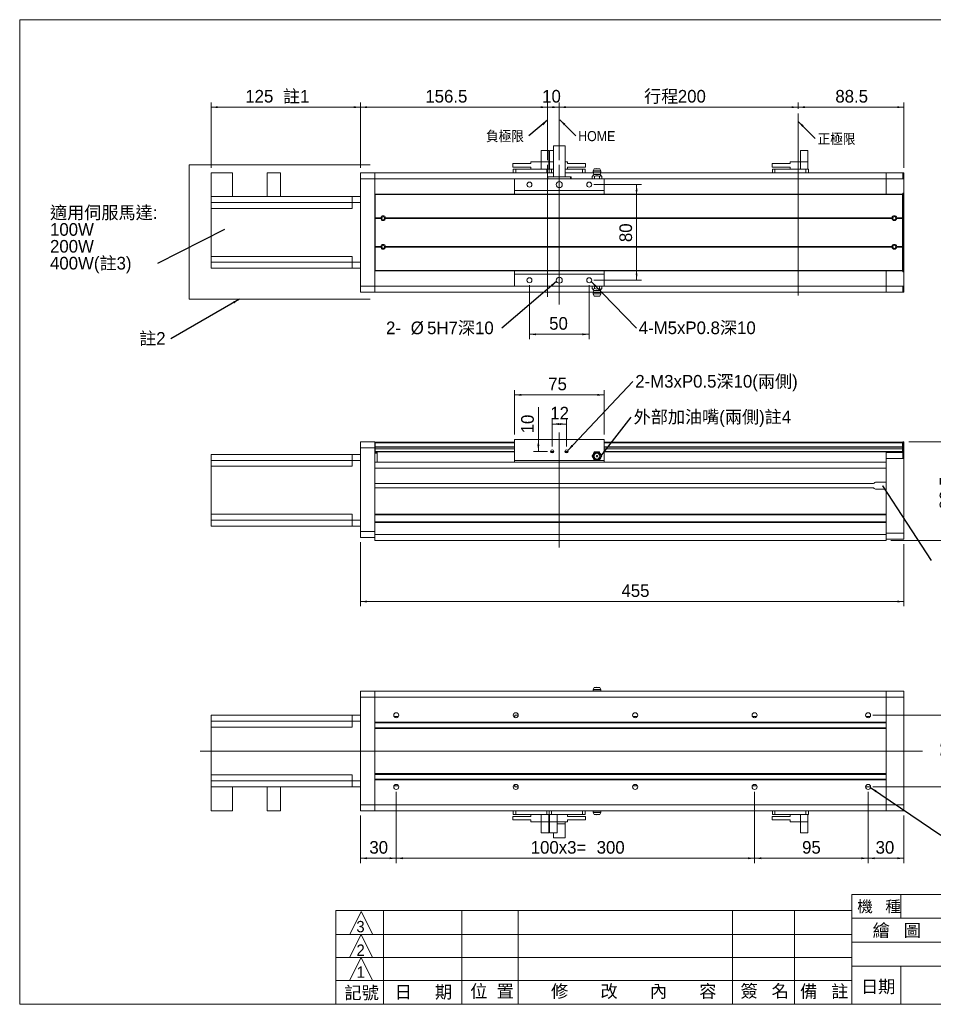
# Model space of a CAD drawing. Header units: millimetres. Extents: x 10 to 1179, y 6 to 830.
# Tile 1 of 2: x 10 to 775, y 6 to 830. Entities that reach past the tile are written whole.
import ezdxf

# ---------------------------------------------------------------- set-up
doc = ezdxf.new("R2010")
doc.units = ezdxf.units.MM
doc.layers.add('BORDER', color=7, linetype='Continuous', lineweight=0)
doc.styles.add('SLDTEXTSTYLE0', font='swtxt.ttf', dxfattribs={"width": 0.993})
doc.styles.add('SLDTEXTSTYLE1', font='新細明體')
doc.styles.add('SLDTEXTSTYLE2', font='GOTHIC.TTF', dxfattribs={"width": 0.913})
doc.styles.get("Standard").update_dxf_attribs({"font": 'swtxt.ttf'})
doc.dimstyles.new('SLDDIMSTYLE0', dxfattribs={"dimtxt": 10.345171, "dimasz": 5.6, "dimexe": 0, "dimexo": 0.0625, "dimgap": 2.586293, "dimtad": 1, "dimtoh": 1, "dimzin": 12, "dimdsep": 46, "dimtxsty": 'SLDTEXTSTYLE0', "dimsah": 1, "dimcen": 0.09, "dimadec": 0, "dimazin": 0, "dimtfac": 1, "dimtofl": 0, "dimtmove": 0, "dimatfit": 3, "dimfxl": 0, "dimtolj": 1, "dimtzin": 12, "dimarcsym": 0})
doc.dimstyles.new('SLDDIMSTYLE1', dxfattribs={"dimtxt": 5.6, "dimasz": 5.6, "dimexe": 0, "dimexo": 0.0625, "dimgap": 1.4, "dimtad": 0, "dimtih": 1, "dimtoh": 1, "dimdec": 0, "dimzin": 0, "dimdsep": 46, "dimtxsty": 'Standard', "dimsah": 1, "dimcen": 0.09, "dimadec": 0, "dimazin": 0, "dimtfac": 1, "dimtdec": 0, "dimtofl": 0, "dimtmove": 0, "dimatfit": 3, "dimfxl": 0, "dimtolj": 1, "dimtzin": 0, "dimarcsym": 0})
doc.dimstyles.new('SLDDIMSTYLE2', dxfattribs={"dimtxt": 1.6, "dimasz": 0.533333, "dimexe": 0, "dimexo": 0.0625, "dimgap": 0.4, "dimtad": 0, "dimtih": 1, "dimtoh": 1, "dimdec": 0, "dimzin": 0, "dimdsep": 46, "dimtxsty": 'Standard', "dimblk1": 'DOT', "dimblk2": 'DOT', "dimsah": 1, "dimcen": 0.09, "dimadec": 0, "dimazin": 0, "dimtfac": 1, "dimtdec": 0, "dimtofl": 0, "dimtmove": 0, "dimatfit": 3, "dimldrblk": 'DOT', "dimfxl": 0, "dimtolj": 1, "dimtzin": 0, "dimarcsym": 0})

# ---------------------------------------------------------------- blocks, each defined once
blk = doc.blocks.new('*D2')
at = {"layer": 'BORDER'}
for p, q in [((295.48, 393.16), (295.48, 339.5)), ((750.48, 391.66), (750.48, 339.5)), ((295.48, 343.5), (750.48, 343.5))]:
    blk.add_line(p, q, dxfattribs=at)
for points in [[(295.48, 343.5), (301.08, 342.7), (301.08, 344.3)], [(750.48, 343.5), (744.88, 344.3), (744.88, 342.7)]]:
    blk.add_solid(points, dxfattribs=at)
at = {"layer": 'BORDER', "insert": (514, 357.93), "char_height": 10.583, "attachment_point": 1, "style": 'SLDTEXTSTYLE0'}
blk.add_mtext('455', dxfattribs=at)
blk = doc.blocks.new('*D3')
at = {"layer": 'BORDER'}
for p, q in [((754.48, 477.16), (798.78, 477.16)), ((794.78, 394.66), (794.78, 477.16)), ((739.48, 394.66), (798.78, 394.66))]:
    blk.add_line(p, q, dxfattribs=at)
for points in [[(794.78, 477.16), (793.98, 471.56), (795.58, 471.56)], [(794.78, 394.66), (795.58, 400.26), (793.98, 400.26)]]:
    blk.add_solid(points, dxfattribs=at)
at = {"layer": 'BORDER', "insert": (780.34, 420.59), "char_height": 10.583, "attachment_point": 1, "rotation": 90, "style": 'SLDTEXTSTYLE0'}
blk.add_mtext('82.5', dxfattribs=at)
blk = doc.blocks.new('*D4')
at = {"layer": 'BORDER'}
for p, q in [((444.46, 479.16), (444.46, 506.13)), ((444.46, 479.16), (444.46, 469.16)), ((451.98, 469.16), (440.46, 469.16))]:
    blk.add_line(p, q, dxfattribs=at)
for points in [[(444.46, 479.16), (443.66, 473.56), (445.26, 473.56)], [(444.46, 469.16), (445.26, 474.76), (443.66, 474.76)]]:
    blk.add_solid(points, dxfattribs=at)
at = {"layer": 'BORDER', "insert": (430.03, 484.27), "char_height": 10.583, "attachment_point": 1, "rotation": 90, "style": 'SLDTEXTSTYLE0'}
blk.add_mtext('10', dxfattribs=at)
blk = doc.blocks.new('*D5')
at = {"layer": 'BORDER'}
for p, q in [((455.98, 473.16), (455.98, 496.03)), ((467.98, 473.16), (467.98, 496.03)), ((455.98, 492.03), (467.98, 492.03))]:
    blk.add_line(p, q, dxfattribs=at)
for points in [[(455.98, 492.03), (461.58, 491.23), (461.58, 492.83)], [(467.98, 492.03), (462.38, 492.83), (462.38, 491.23)]]:
    blk.add_solid(points, dxfattribs=at)
at = {"layer": 'BORDER', "insert": (454.41, 506.46), "char_height": 10.583, "attachment_point": 1, "style": 'SLDTEXTSTYLE0'}
blk.add_mtext('12', dxfattribs=at)
blk = doc.blocks.new('*D6')
at = {"layer": 'BORDER'}
for p, q in [((424.48, 483.16), (424.48, 520.44)), ((499.48, 483.16), (499.48, 520.44)), ((424.48, 516.44), (499.48, 516.44))]:
    blk.add_line(p, q, dxfattribs=at)
for points in [[(424.48, 516.44), (430.08, 515.64), (430.08, 517.24)], [(499.48, 516.44), (493.88, 517.24), (493.88, 515.64)]]:
    blk.add_solid(points, dxfattribs=at)
at = {"layer": 'BORDER', "insert": (452.69, 530.88), "char_height": 10.583, "attachment_point": 1, "style": 'SLDTEXTSTYLE0'}
blk.add_mtext('75', dxfattribs=at)
blk = doc.blocks.new('SW_NOTE_1')
at = {"layer": 'BORDER', "color": 0, "insert": (2.01, 3.93), "char_height": 8.467, "attachment_point": 1, "style": 'SLDTEXTSTYLE2'}
blk.add_mtext('HOME', dxfattribs=at)
blk = doc.blocks.new('SW_NOTE_2')
at = {"layer": 'BORDER', "color": 0, "insert": (-35.86, 3.95), "char_height": 8.467, "attachment_point": 1, "style": 'SLDTEXTSTYLE2'}
blk.add_mtext('負極限', dxfattribs=at)
blk = doc.blocks.new('SW_NOTE_3')
at = {"layer": 'BORDER', "color": 0, "insert": (2.01, 5.5, 62.24), "char_height": 10.5833, "attachment_point": 1, "style": 'SLDTEXTSTYLE0'}
blk.add_mtext('2-M3xP0.5深10(兩側)', dxfattribs=at)
blk = doc.blocks.new('SW_NOTE_4')
at = {"layer": 'BORDER', "color": 0, "insert": (2.01, 5.51, 68.7), "char_height": 10.5833, "attachment_point": 1, "style": 'SLDTEXTSTYLE0'}
blk.add_mtext('外部加油嘴(兩側)註4', dxfattribs=at)
blk = doc.blocks.new('_Dot')
at = {"color": 0, "linetype": 'ByBlock', "lineweight": -2}
blk.add_line((-0.5, 0), (-1, 0), dxfattribs=at)
at = {"color": 0, "linetype": 'ByBlock', "const_width": 0.5}
blk.add_lwpolyline([(-0.25, 0, 1), (0.25, 0, 1)], format="xyb", close=True, dxfattribs=at)
blk = doc.blocks.new('*D13')
at = {"layer": 'BORDER'}
for p, q in [((451.98, 712.86), (451.98, 761.21)), ((461.98, 712.86), (461.98, 761.21)), ((461.98, 757.21), (451.98, 757.21))]:
    blk.add_line(p, q, dxfattribs=at)
for points in [[(451.98, 757.21), (457.58, 756.41), (457.58, 758.01)], [(461.98, 757.21), (456.38, 758.01), (456.38, 756.41)]]:
    blk.add_solid(points, dxfattribs=at)
at = {"layer": 'BORDER', "insert": (447.63, 771.65), "char_height": 10.583, "attachment_point": 1, "style": 'SLDTEXTSTYLE0'}
blk.add_mtext('10', dxfattribs=at)
blk = doc.blocks.new('*D14')
at = {"layer": 'BORDER'}
for p, q in [((461.98, 712.86), (461.98, 761.21)), ((661.98, 755.94), (661.98, 761.21)), ((461.98, 757.21), (661.98, 757.21))]:
    blk.add_line(p, q, dxfattribs=at)
for points in [[(461.98, 757.21), (467.58, 756.41), (467.58, 758.01)], [(661.98, 757.21), (656.38, 758.01), (656.38, 756.41)]]:
    blk.add_solid(points, dxfattribs=at)
at = {"layer": 'BORDER', "char_height": 10.583, "attachment_point": 1, "style": 'SLDTEXTSTYLE0'}
for s, insert in [('行程', (532.98, 771.65)), ('200', (561.2, 771.65))]:
    blk.add_mtext(s, dxfattribs=dict(at, insert=insert))
blk = doc.blocks.new('*D15')
at = {"layer": 'BORDER'}
for p, q in [((661.98, 755.94), (661.98, 761.21)), ((750.48, 706.39), (750.48, 761.21)), ((661.98, 757.21), (750.48, 757.21))]:
    blk.add_line(p, q, dxfattribs=at)
for points in [[(661.98, 757.21), (667.58, 756.41), (667.58, 758.01)], [(750.48, 757.21), (744.88, 758.01), (744.88, 756.41)]]:
    blk.add_solid(points, dxfattribs=at)
at = {"layer": 'BORDER', "insert": (693.06, 771.65), "char_height": 10.583, "attachment_point": 1, "style": 'SLDTEXTSTYLE0'}
blk.add_mtext('88.5', dxfattribs=at)
blk = doc.blocks.new('*D16')
at = {"layer": 'BORDER'}
for p, q in [((295.48, 706.39), (295.48, 761.21)), ((451.98, 712.86), (451.98, 761.21)), ((451.98, 757.21), (295.48, 757.21))]:
    blk.add_line(p, q, dxfattribs=at)
for points in [[(295.48, 757.21), (301.08, 756.41), (301.08, 758.01)], [(451.98, 757.21), (446.38, 758.01), (446.38, 756.41)]]:
    blk.add_solid(points, dxfattribs=at)
at = {"layer": 'BORDER', "insert": (349.83, 771.65), "char_height": 10.583, "attachment_point": 1, "style": 'SLDTEXTSTYLE0'}
blk.add_mtext('156.5', dxfattribs=at)
blk = doc.blocks.new('*D17')
at = {"layer": 'BORDER'}
for p, q in [((170.48, 706.39), (170.48, 761.21)), ((295.48, 706.39), (295.48, 761.21)), ((295.48, 757.21), (170.48, 757.21))]:
    blk.add_line(p, q, dxfattribs=at)
for points in [[(170.48, 757.21), (176.08, 756.41), (176.08, 758.01)], [(295.48, 757.21), (289.88, 758.01), (289.88, 756.41)]]:
    blk.add_solid(points, dxfattribs=at)
at = {"layer": 'BORDER', "char_height": 10.583, "attachment_point": 1, "style": 'SLDTEXTSTYLE0'}
for s, insert in [('125', (199.12, 771.65)), (' 註1', (226.7, 771.65))]:
    blk.add_mtext(s, dxfattribs=dict(at, insert=insert))
blk = doc.blocks.new('*D18')
at = {"layer": 'BORDER'}
for p, q in [((436.98, 608.39), (436.98, 563.13)), ((486.98, 608.39), (486.98, 563.13)), ((486.98, 567.13), (436.98, 567.13))]:
    blk.add_line(p, q, dxfattribs=at)
for points in [[(436.98, 567.13), (442.58, 566.33), (442.58, 567.93)], [(486.98, 567.13), (481.38, 567.93), (481.38, 566.33)]]:
    blk.add_solid(points, dxfattribs=at)
at = {"layer": 'BORDER', "insert": (453.49, 581.57), "char_height": 10.583, "attachment_point": 1, "style": 'SLDTEXTSTYLE0'}
blk.add_mtext('50', dxfattribs=at)
blk = doc.blocks.new('*D19')
at = {"layer": 'BORDER'}
for p, q in [((490.98, 692.39), (530.69, 692.39)), ((526.69, 692.39), (526.69, 612.39)), ((490.98, 612.39), (530.69, 612.39))]:
    blk.add_line(p, q, dxfattribs=at)
for points in [[(526.69, 692.39), (525.89, 686.79), (527.49, 686.79)], [(526.69, 612.39), (527.49, 617.99), (525.89, 617.99)]]:
    blk.add_solid(points, dxfattribs=at)
at = {"layer": 'BORDER', "insert": (512.26, 644.32), "char_height": 10.583, "attachment_point": 1, "rotation": 90, "style": 'SLDTEXTSTYLE0'}
blk.add_mtext('80', dxfattribs=at)
blk = doc.blocks.new('SW_NOTE_6')
at = {"layer": 'BORDER', "color": 0, "insert": (2.01, 5.5, 45.03), "char_height": 10.5833, "attachment_point": 1, "style": 'SLDTEXTSTYLE0'}
blk.add_mtext('4-M5xP0.8深10', dxfattribs=at)
blk = doc.blocks.new('SW_NOTE_7')
at = {"layer": 'BORDER', "color": 0, "char_height": 10.583, "attachment_point": 1, "style": 'SLDTEXTSTYLE0'}
for s, insert in [('適用伺服馬達:', (-90.11, 47.85, 32.53)), ('100W', (-90.11, 33.74, 32.53)), ('200W', (-90.11, 19.63, 32.53)), ('400W(註3)', (-90.11, 5.52, 32.53))]:
    blk.add_mtext(s, dxfattribs=dict(at, insert=insert))
blk = doc.blocks.new('SW_NOTE_8')
at = {"layer": 'BORDER', "color": 0, "char_height": 10.583, "attachment_point": 1, "style": 'SLDTEXTSTYLE0'}
for s, insert in [('2-', (-97.08, 5.52, 45.03)), ('%%c', (-76.38, 5.52, 45.03)), ('5H7深10', (-62.68, 5.52, 45.03))]:
    blk.add_mtext(s, dxfattribs=dict(at, insert=insert))
blk = doc.blocks.new('SW_NOTE_9')
at = {"layer": 'BORDER', "color": 0, "insert": (-26.45, 5.52), "char_height": 10.583, "attachment_point": 1, "style": 'SLDTEXTSTYLE0'}
blk.add_mtext('註2', dxfattribs=at)
blk = doc.blocks.new('SW_NOTE_10')
at = {"layer": 'BORDER', "color": 0, "insert": (2, 3.93), "char_height": 8.467, "attachment_point": 1, "style": 'SLDTEXTSTYLE2'}
blk.add_mtext('正極限', dxfattribs=at)
blk = doc.blocks.new('*D25')
at = {"layer": 'BORDER'}
for p, q in [((724.48, 248.38), (799.63, 248.38)), ((795.63, 248.38), (795.63, 188.38)), ((724.48, 188.38), (799.63, 188.38))]:
    blk.add_line(p, q, dxfattribs=at)
for points in [[(795.63, 248.38), (794.83, 242.78), (796.43, 242.78)], [(795.63, 188.38), (796.43, 193.98), (794.83, 193.98)]]:
    blk.add_solid(points, dxfattribs=at)
at = {"layer": 'BORDER', "insert": (781.2, 211.5), "char_height": 10.583, "attachment_point": 1, "rotation": 90, "style": 'SLDTEXTSTYLE0'}
blk.add_mtext('60', dxfattribs=at)
blk = doc.blocks.new('*D26')
at = {"layer": 'BORDER'}
for p, q in [((720.48, 184.38), (720.48, 124.66)), ((750.48, 164.38), (750.48, 124.66)), ((750.48, 128.66), (720.48, 128.66))]:
    blk.add_line(p, q, dxfattribs=at)
for points in [[(720.48, 128.66), (726.08, 127.86), (726.08, 129.46)], [(750.48, 128.66), (744.88, 129.46), (744.88, 127.86)]]:
    blk.add_solid(points, dxfattribs=at)
at = {"layer": 'BORDER', "insert": (726.75, 143.09), "char_height": 10.583, "attachment_point": 1, "style": 'SLDTEXTSTYLE0'}
blk.add_mtext('30', dxfattribs=at)
blk = doc.blocks.new('*D27')
at = {"layer": 'BORDER'}
for p, q in [((325.48, 184.38), (325.48, 124.66)), ((295.48, 164.38), (295.48, 124.66)), ((325.48, 128.66), (295.48, 128.66))]:
    blk.add_line(p, q, dxfattribs=at)
for points in [[(295.48, 128.66), (301.08, 127.86), (301.08, 129.46)], [(325.48, 128.66), (319.88, 129.46), (319.88, 127.86)]]:
    blk.add_solid(points, dxfattribs=at)
at = {"layer": 'BORDER', "insert": (302.96, 143.09), "char_height": 10.583, "attachment_point": 1, "style": 'SLDTEXTSTYLE0'}
blk.add_mtext('30', dxfattribs=at)
blk = doc.blocks.new('*D28')
at = {"layer": 'BORDER'}
for p, q in [((625.48, 184.38), (625.48, 124.66)), ((720.48, 184.38), (720.48, 124.66)), ((720.48, 128.66), (625.48, 128.66))]:
    blk.add_line(p, q, dxfattribs=at)
for points in [[(625.48, 128.66), (631.08, 127.86), (631.08, 129.46)], [(720.48, 128.66), (714.88, 129.46), (714.88, 127.86)]]:
    blk.add_solid(points, dxfattribs=at)
at = {"layer": 'BORDER', "insert": (665.22, 143.09), "char_height": 10.583, "attachment_point": 1, "style": 'SLDTEXTSTYLE0'}
blk.add_mtext('95', dxfattribs=at)
blk = doc.blocks.new('*D29')
at = {"layer": 'BORDER'}
for p, q in [((325.48, 184.38), (325.48, 124.66)), ((625.48, 184.38), (625.48, 124.66)), ((625.48, 128.66), (325.48, 128.66))]:
    blk.add_line(p, q, dxfattribs=at)
for points in [[(325.48, 128.66), (331.08, 127.86), (331.08, 129.46)], [(625.48, 128.66), (619.88, 129.46), (619.88, 127.86)]]:
    blk.add_solid(points, dxfattribs=at)
at = {"layer": 'BORDER', "char_height": 10.583, "attachment_point": 1, "style": 'SLDTEXTSTYLE0'}
for s, insert in [('100x3=', (438.07, 143.09)), ('300', (493.25, 143.09))]:
    blk.add_mtext(s, dxfattribs=dict(at, insert=insert))

msp = doc.modelspace()

# ---------------------------------------------------------------- linework, layer by layer
at = {"color": 7, "linetype": 'Continuous', "lineweight": 15}
for p, q in [((446.857, 720.892), (453.107, 720.892)), ((446.857, 711.592), (446.857, 720.892)), ((453.107, 720.892), (453.107, 711.592)), ((456.982, 720.892), (453.857, 720.892)), ((453.857, 711.592), (453.857, 720.892)), ((456.982, 724.892), (466.982, 724.892)), ((456.982, 724.892), (456.982, 698.892)), ((466.982, 724.892), (466.982, 698.892)), ((663.857, 711.592), (663.857, 720.892)), ((663.857, 720.892), (670.107, 720.892)), ((670.107, 720.892), (670.107, 711.592)), ((423.107, 707.137), (423.107, 709.98)), ((423.107, 709.98), (438.107, 709.98)), ((446.857, 711.592), (438.107, 711.592)), ((438.107, 709.98), (438.107, 711.592)), ((446.857, 711.592), (453.107, 711.592)), ((446.857, 705.392), (446.857, 711.592)), ((453.107, 705.392), (453.107, 711.592)), ((456.982, 711.592), (453.857, 711.592)), ((453.857, 711.592), (453.857, 705.392)), ((466.982, 711.592), (468.857, 711.592)), ((468.857, 709.98), (468.857, 711.592)), ((483.857, 709.98), (468.857, 709.98)), ((483.857, 709.98), (483.857, 707.137)), ((640.107, 707.137), (640.107, 709.98)), ((640.107, 709.98), (655.107, 709.98)), ((655.107, 709.98), (655.107, 711.592)), ((663.857, 711.592), (655.107, 711.592)), ((663.857, 711.592), (670.107, 711.592)), ((663.857, 705.392), (663.857, 711.592)), ((670.107, 705.392), (670.107, 711.592)), ((170.482, 702.392), (188.482, 702.392)), ((170.482, 702.392), (170.482, 682.392)), ((188.482, 702.392), (188.482, 682.392)), ((217.482, 702.392), (217.482, 682.392)), ((217.482, 702.392), (228.482, 702.392)), ((228.482, 702.392), (228.482, 682.392)), ((295.482, 702.392), (307.482, 702.392)), ((295.482, 697.392), (295.482, 702.392)), ((456.982, 702.392), (307.482, 702.392)), ((307.482, 702.392), (307.482, 697.392)), ((423.107, 707.137), (438.107, 707.137)), ((423.482, 702.392), (423.482, 705.392)), ((423.482, 705.392), (425.482, 705.392)), ((425.482, 705.392), (425.482, 702.392)), ((425.482, 705.392), (451.482, 705.392)), ((438.107, 705.392), (438.107, 707.137)), ((451.482, 702.392), (451.482, 705.392)), ((451.482, 705.392), (453.482, 705.392)), ((453.482, 702.392), (453.482, 705.392)), ((453.482, 705.392), (455.482, 705.392)), ((453.482, 705.392), (453.482, 702.392)), ((455.482, 705.392), (455.482, 702.392)), ((456.982, 705.392), (455.482, 705.392)), ((481.482, 705.392), (466.982, 705.392)), ((490.446, 702.392), (466.982, 702.392)), ((483.857, 707.137), (468.857, 707.137)), ((468.857, 705.392), (468.857, 707.137)), ((481.482, 702.392), (481.482, 705.392)), ((481.482, 705.392), (483.482, 705.392)), ((483.482, 705.392), (483.482, 702.392)), ((490.764, 700.85), (489.44, 699.242)), ((490.326, 702.752), (490.834, 701.228)), ((490.326, 702.752), (496.637, 702.752)), ((491.063, 705.592), (490.36, 703.847)), ((490.36, 703.847), (496.604, 703.847)), ((490.764, 700.85), (496.199, 700.85)), ((490.834, 701.228), (496.129, 701.228)), ((491.063, 705.592), (495.901, 705.592)), ((496.604, 703.847), (495.901, 705.592)), ((496.129, 701.228), (496.637, 702.752)), ((497.523, 699.242), (496.199, 700.85)), ((735.482, 702.392), (496.517, 702.392)), ((640.107, 707.137), (655.107, 707.137)), ((640.482, 702.392), (640.482, 705.392)), ((640.482, 705.392), (642.482, 705.392)), ((642.482, 705.392), (642.482, 702.392)), ((642.482, 705.392), (668.482, 705.392)), ((655.107, 705.392), (655.107, 707.137)), ((668.482, 702.392), (668.482, 705.392)), ((668.482, 705.392), (670.482, 705.392)), ((670.482, 705.392), (670.482, 702.392)), ((735.482, 702.392), (749.482, 702.392)), ((735.482, 697.392), (735.482, 702.392)), ((749.482, 702.392), (749.482, 697.392)), ((749.482, 702.392), (750.482, 702.392)), ((750.482, 702.392), (750.482, 697.392)), ((307.482, 697.392), (295.482, 697.392)), ((295.482, 607.392), (295.482, 697.392)), ((307.482, 607.392), (307.482, 697.392)), ((424.482, 697.392), (307.482, 697.392)), ((424.482, 697.392), (499.482, 697.392)), ((424.482, 687.392), (424.482, 697.392)), ((451.982, 697.392), (451.982, 698.892)), ((451.982, 698.892), (452.482, 698.892)), ((452.482, 698.892), (452.482, 697.392)), ((471.482, 698.892), (452.482, 698.892)), ((471.482, 697.392), (471.482, 698.892)), ((471.482, 698.892), (471.982, 698.892)), ((471.982, 698.892), (471.982, 697.392)), ((489.44, 699.242), (489.44, 697.392)), ((491.461, 699.242), (491.461, 697.392)), ((495.502, 699.242), (495.502, 697.392)), ((497.523, 699.242), (497.523, 697.392)), ((499.482, 687.392), (499.482, 697.392)), ((735.482, 697.392), (499.482, 697.392)), ((749.482, 697.392), (735.482, 697.392)), ((735.482, 697.392), (735.482, 684.392)), ((750.482, 697.392), (749.482, 697.392)), ((750.482, 685.392), (750.482, 697.392)), ((307.732, 684.392), (749.232, 684.392)), ((307.732, 684.223), (307.732, 684.392)), ((749.232, 684.223), (307.732, 684.223)), ((307.732, 684.223), (307.732, 674.76)), ((424.482, 687.392), (499.482, 687.392)), ((424.482, 684.392), (424.482, 687.392)), ((499.482, 684.392), (499.482, 687.392)), ((749.232, 684.392), (749.232, 684.223)), ((749.232, 684.223), (749.232, 674.76)), ((749.482, 685.392), (750.482, 685.392)), ((749.482, 684.134), (749.482, 685.392)), ((750.482, 684.134), (749.482, 684.134)), ((749.482, 684.134), (749.482, 676.286)), ((750.482, 685.392), (750.482, 684.134)), ((750.482, 676.286), (750.482, 684.134)), ((288.482, 682.392), (170.482, 682.392)), ((170.482, 682.392), (170.482, 677.392)), ((288.482, 677.392), (170.482, 677.392)), ((170.482, 677.392), (170.482, 672.392)), ((288.482, 682.392), (295.482, 682.392)), ((288.482, 677.392), (288.482, 682.392)), ((295.482, 677.392), (288.482, 677.392)), ((288.482, 677.392), (288.482, 672.392)), ((307.732, 683.392), (307.482, 683.392)), ((307.732, 682.392), (307.482, 682.392)), ((307.482, 681.392), (307.732, 681.392)), ((749.482, 676.286), (750.482, 676.286)), ((749.482, 674.429), (749.482, 676.286)), ((750.482, 676.286), (750.482, 674.429)), ((288.482, 672.392), (170.482, 672.392)), ((170.482, 672.392), (170.482, 632.392)), ((307.482, 673.392), (307.732, 673.392)), ((307.482, 672.392), (307.732, 672.392)), ((307.732, 671.892), (307.482, 671.892)), ((307.732, 667.892), (307.482, 667.892)), ((307.732, 672.113), (307.732, 674.76)), ((307.732, 672.113), (307.732, 664.642)), ((749.232, 674.76), (749.232, 672.113)), ((749.232, 672.113), (749.232, 664.642)), ((749.482, 670.392), (749.232, 670.392)), ((750.482, 674.429), (749.482, 674.429)), ((749.482, 630.354), (749.482, 674.429)), ((750.482, 674.429), (750.482, 630.354)), ((307.732, 664.642), (312.497, 664.642)), ((307.732, 664.392), (307.732, 664.642)), ((307.732, 664.392), (312.482, 664.392)), ((307.732, 664.142), (307.732, 664.392)), ((307.732, 664.142), (312.497, 664.142)), ((307.732, 664.142), (307.732, 640.642)), ((316.466, 664.642), (740.497, 664.642)), ((316.466, 664.142), (740.497, 664.142)), ((316.482, 664.392), (740.482, 664.392)), ((744.466, 664.642), (749.232, 664.642)), ((744.466, 664.142), (749.232, 664.142)), ((744.482, 664.392), (749.232, 664.392)), ((749.482, 667.392), (749.232, 667.392)), ((749.232, 664.392), (749.232, 664.642)), ((749.232, 664.142), (749.232, 664.392)), ((749.232, 664.142), (749.232, 640.642)), ((307.732, 636.892), (307.482, 636.892)), ((307.732, 640.642), (312.497, 640.642)), ((307.732, 640.392), (307.732, 640.642)), ((307.732, 640.392), (312.482, 640.392)), ((307.732, 640.142), (307.732, 640.392)), ((307.732, 640.142), (312.497, 640.142)), ((307.732, 640.142), (307.732, 632.67)), ((316.466, 640.642), (740.497, 640.642)), ((316.466, 640.142), (740.497, 640.142)), ((316.482, 640.392), (740.482, 640.392)), ((744.466, 640.642), (749.232, 640.642)), ((744.466, 640.142), (749.232, 640.142)), ((744.482, 640.392), (749.232, 640.392)), ((749.232, 640.392), (749.232, 640.642)), ((749.232, 640.142), (749.232, 640.392)), ((749.232, 640.142), (749.232, 632.67)), ((749.482, 637.392), (749.232, 637.392)), ((288.482, 632.392), (170.482, 632.392)), ((170.482, 627.392), (170.482, 632.392)), ((288.482, 627.392), (170.482, 627.392)), ((170.482, 622.392), (170.482, 627.392)), ((288.482, 627.392), (288.482, 632.392)), ((288.482, 627.392), (295.482, 627.392)), ((288.482, 622.392), (288.482, 627.392)), ((307.482, 632.892), (307.732, 632.892)), ((307.732, 632.392), (307.482, 632.392)), ((307.482, 631.392), (307.732, 631.392)), ((307.732, 630.024), (307.732, 632.67)), ((307.732, 630.024), (307.732, 620.561)), ((749.482, 634.392), (749.232, 634.392)), ((749.232, 632.67), (749.232, 630.024)), ((749.232, 630.024), (749.232, 620.561)), ((749.482, 630.354), (750.482, 630.354)), ((749.482, 628.498), (749.482, 630.354)), ((750.482, 628.498), (749.482, 628.498)), ((749.482, 628.498), (749.482, 620.649)), ((750.482, 630.354), (750.482, 628.498)), ((750.482, 620.649), (750.482, 628.498)), ((288.482, 622.392), (170.482, 622.392)), ((295.482, 622.392), (288.482, 622.392)), ((307.732, 623.392), (307.482, 623.392)), ((307.732, 622.392), (307.482, 622.392)), ((307.732, 621.392), (307.482, 621.392)), ((307.732, 620.561), (749.232, 620.561)), ((307.732, 620.392), (307.732, 620.561)), ((749.232, 620.392), (307.732, 620.392)), ((424.482, 617.392), (424.482, 620.392)), ((499.482, 617.392), (499.482, 620.392)), ((735.482, 620.392), (735.482, 607.392)), ((749.232, 620.561), (749.232, 620.392)), ((749.482, 620.649), (750.482, 620.649)), ((749.482, 619.392), (749.482, 620.649)), ((750.482, 619.392), (749.482, 619.392)), ((750.482, 620.649), (750.482, 619.392)), ((750.482, 607.392), (750.482, 619.392)), ((424.482, 617.392), (499.482, 617.392)), ((424.482, 607.392), (424.482, 617.392)), ((499.482, 607.392), (499.482, 617.392)), ((295.482, 607.392), (307.482, 607.392)), ((295.482, 602.392), (295.482, 607.392)), ((307.482, 602.392), (295.482, 602.392)), ((307.482, 607.392), (307.482, 602.392)), ((424.482, 607.392), (307.482, 607.392)), ((490.446, 602.392), (307.482, 602.392)), ((424.482, 607.392), (499.482, 607.392)), ((489.44, 605.542), (489.44, 607.392)), ((489.44, 605.542), (490.764, 603.933)), ((490.834, 603.555), (490.326, 602.031)), ((496.637, 602.031), (490.326, 602.031)), ((496.199, 603.933), (490.764, 603.933)), ((496.129, 603.555), (490.834, 603.555)), ((491.461, 605.542), (491.461, 607.392)), ((495.502, 605.542), (495.502, 607.392)), ((496.637, 602.031), (496.129, 603.555)), ((496.199, 603.933), (497.523, 605.542)), ((735.482, 602.392), (496.517, 602.392)), ((497.523, 605.542), (497.523, 607.392)), ((735.482, 607.392), (499.482, 607.392)), ((735.482, 607.392), (749.482, 607.392)), ((735.482, 602.392), (735.482, 607.392)), ((749.482, 602.392), (735.482, 602.392)), ((749.482, 607.392), (750.482, 607.392)), ((749.482, 607.392), (749.482, 602.392)), ((750.482, 602.392), (749.482, 602.392)), ((750.482, 607.392), (750.482, 602.392)), ((490.36, 600.936), (491.063, 599.192)), ((496.604, 600.936), (490.36, 600.936)), ((495.901, 599.192), (491.063, 599.192)), ((495.901, 599.192), (496.604, 600.936)), ((424.482, 461.661), (424.482, 479.161)), ((424.482, 479.161), (499.482, 479.161)), ((499.482, 461.661), (499.482, 479.161)), ((295.482, 477.161), (307.482, 477.161)), ((295.482, 472.161), (295.482, 477.161)), ((295.482, 402.161), (295.482, 472.161)), ((307.482, 472.161), (295.482, 472.161)), ((307.482, 477.161), (307.482, 472.161)), ((307.732, 474.661), (307.482, 474.661)), ((307.482, 402.161), (307.482, 472.161)), ((307.732, 476.811), (424.482, 476.811)), ((307.732, 476.454), (307.732, 476.811)), ((307.732, 476.454), (307.732, 472.894)), ((424.482, 476.454), (307.732, 476.454)), ((307.732, 472.624), (307.732, 472.894)), ((307.732, 472.894), (424.482, 472.894)), ((307.732, 472.624), (307.732, 471.311)), ((424.482, 472.624), (307.732, 472.624)), ((424.482, 471.311), (307.732, 471.311)), ((307.732, 469.161), (307.732, 471.311)), ((499.482, 476.811), (749.232, 476.811)), ((749.232, 476.454), (499.482, 476.454)), ((499.482, 472.894), (749.232, 472.894)), ((749.232, 472.624), (499.482, 472.624)), ((749.232, 471.311), (499.482, 471.311)), ((749.232, 476.811), (749.232, 476.454)), ((749.232, 476.454), (749.232, 472.894)), ((749.482, 474.661), (749.232, 474.661)), ((749.232, 472.894), (749.232, 472.624)), ((749.232, 472.624), (749.232, 471.311)), ((749.232, 471.311), (749.232, 469.161)), ((749.482, 471.161), (749.232, 471.161)), ((749.482, 477.161), (750.482, 477.161)), ((749.482, 476.804), (749.482, 477.161)), ((750.482, 476.804), (749.482, 476.804)), ((749.482, 476.804), (749.482, 473.664)), ((749.482, 473.664), (750.482, 473.664)), ((749.482, 471.807), (749.482, 473.664)), ((750.482, 471.807), (749.482, 471.807)), ((749.482, 471.807), (749.482, 468.161)), ((750.482, 477.161), (750.482, 476.804)), ((750.482, 473.664), (750.482, 476.804)), ((750.482, 473.664), (750.482, 471.807)), ((750.482, 468.161), (750.482, 471.807)), ((288.482, 466.661), (170.482, 466.661)), ((170.482, 461.661), (170.482, 466.661)), ((288.482, 461.661), (170.482, 461.661)), ((170.482, 456.661), (170.482, 461.661)), ((288.482, 466.661), (295.482, 466.661)), ((288.482, 461.661), (288.482, 466.661)), ((295.482, 461.661), (288.482, 461.661)), ((288.482, 461.661), (288.482, 456.661)), ((307.482, 468.161), (309.482, 468.161)), ((309.482, 467.661), (307.482, 467.661)), ((307.732, 468.661), (307.732, 469.161)), ((307.732, 469.161), (424.482, 469.161)), ((424.482, 468.661), (307.732, 468.661)), ((309.482, 468.161), (309.482, 468.661)), ((309.482, 468.161), (309.482, 467.661)), ((309.482, 460.161), (309.482, 467.661)), ((424.482, 461.661), (491.286, 461.661)), ((424.482, 460.161), (424.482, 461.661)), ((454.682, 469.161), (457.282, 469.161)), ((454.782, 468.661), (457.182, 468.661)), ((466.682, 469.161), (469.282, 469.161)), ((466.782, 468.661), (469.182, 468.661)), ((495.502, 468.661), (491.461, 468.661)), ((491.461, 461.661), (495.502, 461.661)), ((495.677, 461.661), (499.482, 461.661)), ((499.482, 469.161), (749.232, 469.161)), ((749.232, 468.661), (499.482, 468.661)), ((499.482, 460.161), (499.482, 461.661)), ((735.482, 468.661), (735.482, 468.161)), ((735.482, 463.161), (735.482, 468.161)), ((735.482, 468.161), (749.482, 468.161)), ((749.482, 463.161), (735.482, 463.161)), ((735.482, 463.161), (735.482, 400.661)), ((749.232, 469.161), (749.232, 468.661)), ((749.482, 468.161), (749.482, 463.161)), ((749.482, 468.161), (750.482, 468.161)), ((750.482, 463.161), (749.482, 463.161)), ((750.482, 468.161), (750.482, 463.161)), ((750.482, 463.161), (750.482, 400.661)), ((288.482, 456.661), (170.482, 456.661)), ((170.482, 416.661), (170.482, 456.661)), ((735.482, 460.161), (307.482, 460.161)), ((307.482, 455.161), (307.482, 442.161)), ((735.482, 455.161), (307.482, 455.161)), ((735.482, 455.161), (735.482, 443.411)), ((725.045, 442.161), (307.482, 442.161)), ((307.482, 438.661), (307.482, 416.661)), ((725.045, 438.661), (307.482, 438.661)), ((735.482, 443.411), (727.482, 443.411)), ((727.482, 437.411), (735.482, 437.411)), ((735.482, 437.411), (735.482, 416.661)), ((288.482, 416.661), (170.482, 416.661)), ((170.482, 416.661), (170.482, 411.661)), ((288.482, 411.661), (288.482, 416.661)), ((735.482, 416.661), (307.482, 416.661)), ((735.482, 416.161), (307.482, 416.161)), ((288.482, 411.661), (170.482, 411.661)), ((170.482, 411.661), (170.482, 406.661)), ((288.482, 406.661), (170.482, 406.661)), ((288.482, 411.661), (295.482, 411.661)), ((288.482, 406.661), (288.482, 411.661)), ((295.482, 406.661), (288.482, 406.661)), ((735.482, 410.161), (307.482, 410.161)), ((735.482, 409.661), (307.482, 409.661)), ((307.482, 409.661), (307.482, 399.661)), ((735.482, 409.661), (735.482, 399.661)), ((295.482, 402.161), (307.482, 402.161)), ((295.482, 397.161), (295.482, 402.161)), ((307.482, 397.161), (295.482, 397.161)), ((735.482, 399.661), (307.482, 399.661)), ((307.482, 399.661), (307.482, 394.661)), ((750.482, 400.661), (735.482, 400.661)), ((735.482, 399.661), (735.482, 394.661)), ((750.482, 395.661), (735.482, 395.661)), ((750.482, 400.661), (750.482, 395.661)), ((735.482, 394.661), (307.482, 394.661)), ((295.482, 268.384), (307.482, 268.384)), ((295.482, 263.384), (295.482, 268.384)), ((735.482, 268.384), (307.482, 268.384)), ((307.482, 268.384), (307.482, 263.384)), ((490.326, 268.744), (490.446, 268.384)), ((490.326, 268.744), (496.637, 268.744)), ((491.063, 271.584), (490.36, 269.839)), ((490.36, 269.839), (496.604, 269.839)), ((491.063, 271.584), (495.901, 271.584)), ((496.604, 269.839), (495.901, 271.584)), ((496.517, 268.384), (496.637, 268.744)), ((735.482, 268.384), (735.482, 263.384)), ((750.482, 268.384), (735.482, 268.384)), ((750.482, 268.384), (750.482, 263.384)), ((307.482, 263.384), (295.482, 263.384)), ((295.482, 173.384), (295.482, 263.384)), ((735.482, 263.384), (307.482, 263.384)), ((307.482, 242.484), (307.482, 263.384)), ((735.482, 242.484), (735.482, 263.384)), ((750.482, 263.384), (735.482, 263.384)), ((750.482, 263.384), (750.482, 173.384)), ((288.482, 248.384), (170.482, 248.384)), ((170.482, 248.384), (170.482, 243.384)), ((288.482, 248.384), (295.482, 248.384)), ((288.482, 243.384), (288.482, 248.384)), ((323.635, 247.384), (327.328, 247.384)), ((423.635, 247.384), (424.732, 247.384)), ((424.482, 246.984), (424.482, 247.384)), ((427.582, 248.384), (424.732, 248.384)), ((424.732, 246.422), (424.732, 248.384)), ((523.635, 247.384), (527.328, 247.384)), ((623.635, 247.384), (627.328, 247.384)), ((718.635, 247.384), (722.328, 247.384)), ((288.482, 243.384), (170.482, 243.384)), ((170.482, 243.384), (170.482, 238.384)), ((295.482, 243.384), (288.482, 243.384)), ((288.482, 243.384), (288.482, 238.384)), ((735.482, 242.484), (307.482, 242.484)), ((307.482, 242.484), (307.482, 241.884)), ((735.482, 241.884), (307.482, 241.884)), ((307.482, 241.884), (307.482, 237.884)), ((424.732, 246.984), (423.917, 246.984)), ((735.482, 242.484), (735.482, 241.884)), ((735.482, 241.884), (735.482, 237.884)), ((735.482, 241.884), (735.482, 237.884)), ((170.482, 238.384), (170.482, 198.384)), ((288.482, 238.384), (170.482, 238.384)), ((735.482, 237.884), (307.482, 237.884)), ((307.482, 237.884), (307.482, 237.284)), ((307.482, 237.284), (735.482, 237.284)), ((307.482, 199.484), (307.482, 237.284)), ((735.482, 237.884), (735.482, 237.284)), ((735.482, 199.484), (735.482, 237.284)), ((288.482, 198.384), (170.482, 198.384)), ((170.482, 193.384), (170.482, 198.384)), ((288.482, 193.384), (288.482, 198.384)), ((735.482, 199.484), (307.482, 199.484)), ((307.482, 199.484), (307.482, 198.884)), ((735.482, 198.884), (307.482, 198.884)), ((307.482, 198.884), (307.482, 194.884)), ((735.482, 199.484), (735.482, 198.884)), ((735.482, 198.884), (735.482, 194.884)), ((735.482, 198.884), (735.482, 194.884)), ((288.482, 193.384), (170.482, 193.384)), ((170.482, 188.384), (170.482, 193.384)), ((288.482, 193.384), (295.482, 193.384)), ((288.482, 188.384), (288.482, 193.384)), ((735.482, 194.884), (307.482, 194.884)), ((307.482, 194.884), (307.482, 194.284)), ((307.482, 194.284), (735.482, 194.284)), ((307.482, 173.384), (307.482, 194.284)), ((424.732, 189.784), (423.917, 189.784)), ((424.482, 189.384), (424.482, 189.784)), ((424.732, 188.384), (424.732, 190.345)), ((735.482, 194.884), (735.482, 194.284)), ((735.482, 173.384), (735.482, 194.284)), ((288.482, 188.384), (170.482, 188.384)), ((170.482, 168.384), (170.482, 188.384)), ((188.482, 168.384), (188.482, 188.384)), ((217.482, 168.384), (217.482, 188.384)), ((228.482, 168.384), (228.482, 188.384)), ((295.482, 188.384), (288.482, 188.384)), ((327.328, 189.384), (323.635, 189.384)), ((424.732, 189.384), (423.635, 189.384)), ((427.582, 188.384), (424.732, 188.384)), ((527.328, 189.384), (523.635, 189.384)), ((627.328, 189.384), (623.635, 189.384)), ((718.382, 188.384), (722.582, 188.384)), ((295.482, 173.384), (307.482, 173.384)), ((295.482, 168.384), (295.482, 173.384)), ((735.482, 173.384), (307.482, 173.384)), ((307.482, 173.384), (307.482, 168.384)), ((735.482, 173.384), (735.482, 168.384)), ((750.482, 173.384), (735.482, 173.384)), ((750.482, 173.384), (750.482, 168.384)), ((188.482, 168.384), (170.482, 168.384)), ((228.482, 168.384), (217.482, 168.384)), ((307.482, 168.384), (295.482, 168.384)), ((735.482, 168.384), (307.482, 168.384)), ((423.482, 165.384), (423.482, 168.384)), ((425.482, 165.384), (423.482, 165.384)), ((425.482, 168.384), (425.482, 165.384)), ((425.482, 165.384), (451.482, 165.384)), ((438.107, 165.384), (438.107, 163.638)), ((446.857, 165.384), (446.857, 159.184)), ((451.482, 165.384), (451.482, 168.384)), ((453.043, 165.384), (451.482, 165.384)), ((453.043, 165.384), (453.107, 165.384)), ((453.482, 165.384), (453.107, 165.384)), ((453.107, 159.184), (453.107, 165.384)), ((453.482, 165.384), (453.482, 168.384)), ((453.482, 168.384), (453.482, 165.384)), ((453.857, 165.384), (453.482, 165.384)), ((453.92, 165.384), (453.857, 165.384)), ((453.857, 165.384), (453.857, 159.184)), ((455.482, 165.384), (453.92, 165.384)), ((455.482, 168.384), (455.482, 165.384)), ((481.482, 165.384), (455.482, 165.384)), ((460.107, 165.384), (460.107, 159.184)), ((468.857, 165.384), (468.857, 163.638)), ((481.482, 165.384), (481.482, 168.384)), ((483.482, 165.384), (481.482, 165.384)), ((483.482, 168.384), (483.482, 165.384)), ((490.446, 168.384), (490.326, 168.024)), ((496.637, 168.024), (490.326, 168.024)), ((490.36, 166.929), (491.063, 165.184)), ((496.604, 166.929), (490.36, 166.929)), ((495.901, 165.184), (491.063, 165.184)), ((495.901, 165.184), (496.604, 166.929)), ((496.637, 168.024), (496.517, 168.384)), ((640.482, 165.384), (640.482, 168.384)), ((642.482, 165.384), (640.482, 165.384)), ((642.482, 168.384), (642.482, 165.384)), ((642.482, 165.384), (668.482, 165.384)), ((655.107, 165.384), (655.107, 163.638)), ((663.857, 165.384), (663.857, 159.184)), ((668.482, 165.384), (668.482, 168.384)), ((670.043, 165.384), (668.482, 165.384)), ((670.043, 165.384), (670.107, 165.384)), ((670.482, 165.384), (670.107, 165.384)), ((670.107, 159.184), (670.107, 165.384)), ((670.482, 168.384), (670.482, 165.384)), ((750.482, 168.384), (735.482, 168.384)), ((423.107, 160.795), (423.107, 163.638)), ((423.107, 163.638), (438.107, 163.638)), ((423.107, 160.795), (438.107, 160.795)), ((438.107, 160.795), (438.107, 159.184)), ((446.857, 159.184), (438.107, 159.184)), ((446.857, 159.184), (453.107, 159.184)), ((446.857, 149.884), (446.857, 159.184)), ((453.107, 159.184), (453.107, 149.884)), ((460.107, 159.184), (453.857, 159.184)), ((453.857, 149.884), (453.857, 159.184)), ((460.107, 159.184), (468.857, 159.184)), ((460.107, 159.184), (460.107, 149.884)), ((460.107, 157.384), (466.482, 157.384)), ((466.982, 156.884), (466.982, 159.184)), ((466.982, 145.884), (466.982, 156.884)), ((483.857, 163.638), (468.857, 163.638)), ((483.857, 160.795), (468.857, 160.795)), ((468.857, 160.795), (468.857, 159.184)), ((483.857, 163.638), (483.857, 160.795)), ((640.107, 160.795), (640.107, 163.638)), ((640.107, 163.638), (655.107, 163.638)), ((640.107, 160.795), (655.107, 160.795)), ((655.107, 160.795), (655.107, 159.184)), ((663.857, 159.184), (655.107, 159.184)), ((663.857, 159.184), (670.107, 159.184)), ((663.857, 149.884), (663.857, 159.184)), ((670.107, 159.184), (670.107, 149.884)), ((446.857, 149.884), (453.107, 149.884)), ((460.107, 149.884), (453.857, 149.884)), ((456.982, 149.884), (456.982, 145.884)), ((663.857, 149.884), (670.107, 149.884)), ((456.982, 145.884), (466.982, 145.884))]:
    msp.add_line(p, q, dxfattribs=at)
at = {"color": 7, "linetype": 'Continuous', "lineweight": 15, "flags": 128}
for points in [[(489.44, 699.242), (490.204, 699.857), (490.723, 699.848), (491.333, 699.389), (491.461, 699.242)], [(495.502, 699.242), (496.266, 699.857), (496.785, 699.848), (497.395, 699.389), (497.523, 699.242)], [(491.461, 605.542), (490.697, 604.926), (490.179, 604.935), (489.568, 605.394), (489.44, 605.542)], [(497.523, 605.542), (496.759, 604.926), (496.241, 604.935), (495.631, 605.394), (495.502, 605.542)], [(491.461, 468.661), (490.697, 467.338), (490.179, 466.44), (489.568, 465.383), (489.44, 465.161)], [(489.44, 465.161), (490.204, 463.838), (490.723, 462.94), (491.333, 461.883), (491.461, 461.661)], [(497.523, 465.161), (496.759, 466.484), (496.241, 467.382), (495.631, 468.439), (495.502, 468.661)], [(495.502, 461.661), (496.266, 462.984), (496.785, 463.882), (497.395, 464.939), (497.523, 465.161)]]:
    msp.add_lwpolyline(points, dxfattribs=at)
at = {"color": 7, "linetype": 'Continuous', "lineweight": 15}
for centre, radius in [((436.982, 692.392), 2.1), ((461.982, 692.392), 2.5), ((486.982, 692.392), 2.1), ((314.482, 664.392), 1.3), ((742.482, 664.392), 1.3), ((314.482, 640.392), 1.3), ((742.482, 640.392), 1.3), ((436.982, 612.392), 2.1), ((461.982, 612.392), 2.5), ((486.982, 612.392), 2.1), ((455.982, 469.161), 1.3), ((467.982, 469.161), 1.3), ((493.482, 465.161), 3.237), ((493.482, 465.161), 3.122), ((493.482, 465.161), 2.419), ((493.482, 465.161), 0.661), ((325.482, 248.384), 2.1), ((425.482, 248.384), 2.1), ((525.482, 248.384), 2.1), ((625.482, 248.384), 2.1), ((720.482, 248.384), 2.1), ((325.482, 188.384), 2.1), ((425.482, 188.384), 2.1), ((525.482, 188.384), 2.1), ((625.482, 188.384), 2.1), ((720.482, 188.384), 2.1)]:
    msp.add_circle(centre, radius, dxfattribs=at)
for centre, radius, start, end in [((491.832, 703.254), 1.588, 158.06152, 198.434949), ((490.458, 701.102), 0.397, 320.542388, 18.434949), ((493.482, 704.842), 1, 48.590378, 131.409622), ((496.506, 701.102), 0.397, 161.565051, 219.457612), ((495.131, 703.254), 1.588, 341.565051, 21.93848), ((493.482, 696.34), 3.536, 55.141957, 124.858043), ((314.482, 664.392), 2, 172.819244, 180), ((314.482, 664.392), 2, 180, 187.180756), ((314.482, 664.392), 2, 7.180756, 172.819244), ((314.482, 664.392), 2, 187.180756, 352.819244), ((314.482, 664.392), 2, 0, 7.180756), ((314.482, 664.392), 2, 352.819244, 0), ((742.482, 664.392), 2, 172.819244, 180), ((742.482, 664.392), 2, 180, 187.180756), ((742.482, 664.392), 2, 7.180756, 172.819244), ((742.482, 664.392), 2, 187.180756, 352.819244), ((742.482, 664.392), 2, 360, 7.180756), ((742.482, 664.392), 2, 352.819244, 360), ((314.482, 640.392), 2, 172.819244, 180), ((314.482, 640.392), 2, 180, 187.180756), ((314.482, 640.392), 2, 7.180756, 172.819244), ((314.482, 640.392), 2, 187.180756, 352.819244), ((314.482, 640.392), 2, 0, 7.180756), ((314.482, 640.392), 2, 352.819244, 0), ((742.482, 640.392), 2, 172.819244, 180), ((742.482, 640.392), 2, 180, 187.180756), ((742.482, 640.392), 2, 7.180756, 172.819244), ((742.482, 640.392), 2, 187.180756, 352.819244), ((742.482, 640.392), 2, 360, 7.180756), ((742.482, 640.392), 2, 352.819244, 360), ((491.832, 601.529), 1.588, 161.565051, 201.93848), ((490.458, 603.681), 0.397, 341.565051, 39.457612), ((493.482, 608.443), 3.536, 235.141957, 304.858043), ((496.506, 603.681), 0.397, 140.542388, 198.434949), ((495.131, 601.529), 1.588, 338.06152, 18.434949), ((493.482, 599.942), 1, 228.590378, 311.409622), ((727.482, 440.411), 3, 90, 144.314665), ((727.482, 440.411), 3, 215.685335, 270), ((491.832, 269.246), 1.588, 158.06152, 198.434949), ((493.482, 270.834), 1, 48.590378, 131.409622), ((495.131, 269.246), 1.587, 341.565051, 21.93848), ((491.832, 167.522), 1.588, 161.565051, 201.93848), ((493.482, 165.934), 1, 228.590378, 311.409622), ((495.131, 167.522), 1.588, 338.06152, 18.434949), ((466.482, 156.884), 0.5, 0, 90)]:
    msp.add_arc(centre, radius, start, end, dxfattribs=at)
at = {"layer": 'BORDER', "color": 7}
for p, q in [((1178.917, 830.434), (10.251, 830.434)), ((10.251, 830.434), (10.251, 6.449)), ((706.917, 98.449), (1178.917, 98.449)), ((706.917, 98.449), (706.917, 6.449)), ((747.807, 98.449), (747.807, 78.449)), ((274.917, 84.94), (706.917, 84.94)), ((296.173, 84.186), (286.551, 64.94)), ((305.796, 64.94), (296.173, 84.186)), ((606.917, 84.94), (606.917, 6.449)), ((658.847, 84.94), (658.847, 6.449)), ((706.917, 78.449), (1178.917, 78.449)), ((274.917, 64.94), (706.917, 64.94)), ((295.976, 64.94), (286.353, 45.695)), ((286.551, 64.94), (305.796, 64.94)), ((305.599, 45.695), (295.976, 64.94)), ((706.917, 58.449), (1178.917, 58.449)), ((274.917, 45.695), (706.917, 45.695)), ((295.976, 45.695), (286.353, 26.449)), ((286.353, 45.695), (305.599, 45.695)), ((305.599, 26.449), (295.976, 45.695)), ((706.917, 38.449), (1178.917, 38.449)), ((747.807, 38.449), (747.807, 6.449)), ((274.917, 26.449), (706.917, 26.449)), ((286.353, 26.449), (305.599, 26.449)), ((10.251, 6.449), (1178.917, 6.449))]:
    msp.add_line(p, q, dxfattribs=at)
at = {"layer": 'BORDER'}
for p, q in [((661.982, 751.939), (661.982, 599.737)), ((303.548, 708.864), (152.162, 708.864)), ((152.162, 708.864), (152.162, 596.572)), ((451.982, 708.864), (451.982, 598.464)), ((461.982, 592.004), (461.982, 708.864)), ((152.162, 596.572), (303.548, 596.572)), ((461.982, 484.98), (461.982, 388.865)), ((765.946, 218.384), (161.328, 218.384)), ((274.917, 84.94), (274.917, 6.449)), ((314.917, 84.94), (314.917, 6.449)), ((380.376, 84.94), (380.376, 6.449)), ((427.601, 84.94), (427.601, 6.449))]:
    msp.add_line(p, q, dxfattribs=at)

# ---------------------------------------------------------------- block references
for name, p in [('SW_NOTE_2', (436.519, 733.299)), ('SW_NOTE_1', (475.814, 733.314)), ('SW_NOTE_10', (676.219, 731.021)), ('SW_NOTE_7', (125.753, 626.456)), ('SW_NOTE_8', (413.988, 572.315)), ('SW_NOTE_6', (526.469, 572.376)), ('SW_NOTE_9', (136.678, 563.482)), ('SW_NOTE_3', (523.556, 527.61)), ('SW_NOTE_4', (522.192, 497.842))]:
    msp.add_blockref(name, p, dxfattribs=at)

# ---------------------------------------------------------------- texts
at = {"layer": 'BORDER', "attachment_point": 1, "style": 'SLDTEXTSTYLE1'}
for s, insert, char_height in [('機   種', (711.433, 93.049), 9.525), ('3', (292.067, 76.236), 9.525), ('繪   圖', (724.27, 73.56), 10.5833), ('2', (292.196, 56.509), 9.525), ('1', (292.344, 38.161), 9.525), ('日期', (714.416, 26.585), 10.5833), ('記號', (282.073, 21.4), 10.5833), ('日     期', (324.169, 22.034), 10.5833), ('位  置', (387.36, 22.684), 10.5833), ('修       改       內       容', (455.037, 22.67), 10.58333), ('簽   名', (613.678, 22.827), 10.5833), ('備   註', (663.589, 22.529), 10.5833)]:
    msp.add_mtext(s, dxfattribs=dict(at, insert=insert, char_height=char_height))

# ---------------------------------------------------------------- dimensions: what is measured, and where the dimension line sits
at = {"layer": 'BORDER'}
for base, p1, p2, text, picture, middle in [((170.482, 757.213), (295.482, 702.392), (170.482, 702.392), '<> 註1', '*D17', (228.582, 757.213)), ((661.982, 757.213), (461.982, 708.864), (661.982, 751.939), '行程<>', '*D14', (560.881, 757.213)), ((325.482, 128.659), (625.482, 188.384), (325.482, 188.384), '100x3=<>', '*D29', (479.452, 128.659))]:
    dim = msp.add_linear_dim(base=base, p1=p1, p2=p2, text=text, dimstyle='SLDDIMSTYLE0', dxfattribs=at)
    dim.commit()
    dim.dimension.update_dxf_attribs({"geometry": picture, "text_midpoint": middle, "dimtype": 160})
for base, p1, p2, picture, middle in [((295.482, 757.213), (451.982, 708.864), (295.482, 702.392), '*D16', (370.521, 757.213)), ((451.982, 757.213), (461.982, 708.864), (451.982, 708.864), '*D13', (455.382, 757.213)), ((750.482, 757.213), (661.982, 751.939), (750.482, 702.392), '*D15', (710.307, 757.213)), ((436.982, 567.131), (486.982, 612.392), (436.982, 612.392), '*D18', (462.969, 567.131)), ((499.482, 516.441), (424.482, 479.161), (499.482, 479.161), '*D6', (463.031, 516.441)), ((467.982, 492.026), (455.982, 469.161), (467.982, 469.161), '*D5', (463.031, 492.026)), ((750.482, 343.498), (295.482, 397.161), (750.482, 395.661), '*D2', (529.518, 343.498)), ((295.482, 128.659), (325.482, 188.384), (295.482, 168.384), '*D27', (312.438, 128.659)), ((625.482, 128.659), (720.482, 188.384), (625.482, 188.384), '*D28', (675.565, 128.659)), ((720.482, 128.659), (750.482, 168.384), (720.482, 188.384), '*D26', (736.228, 128.659))]:
    dim = msp.add_linear_dim(base=base, p1=p1, p2=p2, dimstyle='SLDDIMSTYLE0', dxfattribs=at)
    dim.commit()
    dim.dimension.update_dxf_attribs({"geometry": picture, "text_midpoint": middle, "dimtype": 160})
for base, p1, p2, picture, middle in [((526.691, 612.392), (486.982, 692.392), (486.982, 612.392), '*D19', (526.691, 653.8)), ((444.462, 469.161), (424.482, 479.161), (455.982, 469.161), '*D4', (444.462, 492.026)), ((794.777, 477.161), (735.482, 394.661), (750.482, 477.161), '*D3', (794.777, 437.838)), ((795.631, 188.384), (720.482, 248.384), (720.482, 188.384), '*D25', (795.631, 220.981))]:
    dim = msp.add_linear_dim(base=base, p1=p1, p2=p2, angle=90, dimstyle='SLDDIMSTYLE0', dxfattribs=at)
    dim.commit()
    dim.dimension.update_dxf_attribs({"geometry": picture, "text_midpoint": middle, "dimtype": 160})

# ---------------------------------------------------------------- leaders
for points, dimstyle in [([(452.184, 746.223), (436.519, 733.299)], 'SLDDIMSTYLE1'), ([(462.515, 746.578), (475.814, 733.314)], 'SLDDIMSTYLE1'), ([(661.982, 745.31), (676.219, 731.021)], 'SLDDIMSTYLE1'), ([(181.67, 654.946), (125.753, 626.456)], 'SLDDIMSTYLE2'), ([(459.682, 611.41), (413.988, 572.315)], 'SLDDIMSTYLE1'), ([(488.722, 611.216), (526.469, 572.376)], 'SLDDIMSTYLE1'), ([(194.212, 596.572), (136.678, 563.482)], 'SLDDIMSTYLE1'), ([(469.053, 469.898), (523.556, 527.61)], 'SLDDIMSTYLE1'), ([(496.602, 465.057), (522.192, 497.842)], 'SLDDIMSTYLE1'), ([(732.585, 440.422), (773.392, 377.953)], 'SLDDIMSTYLE2'), ([(722.506, 187.825), (781.341, 147.966)], 'SLDDIMSTYLE1')]:
    msp.add_leader(points, dimstyle=dimstyle, dxfattribs=at)

doc.saveas('drawing.dxf')
